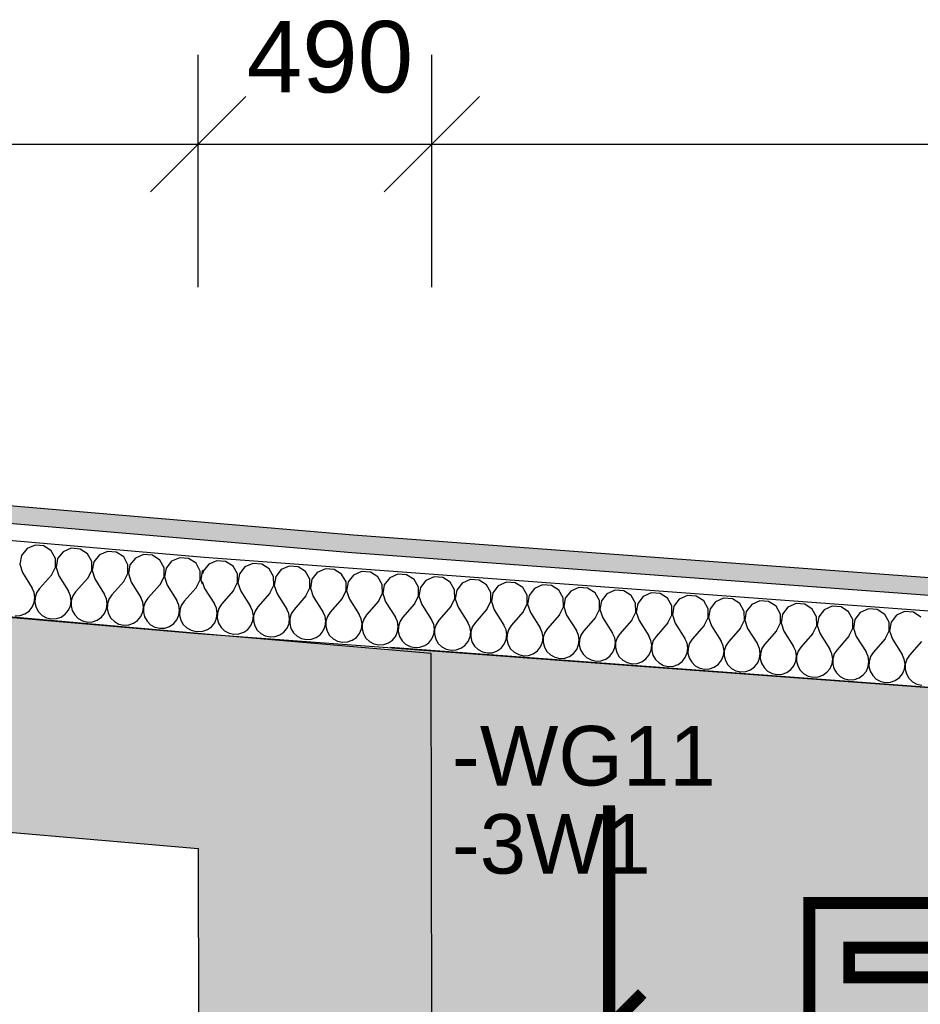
# Model space of a CAD drawing. Extents: x -12025 to 39812, y -28775 to 12.
# Tile 53 of 90: x 25592 to 27483, y -3713 to -1646. Entities that reach past the tile are written whole.
import ezdxf

# ---------------------------------------------------------------- set-up
doc = ezdxf.new("R2010")
doc.units = 0
doc.header["$MEASUREMENT"] = 0
for name, color, linetype in [('0 (Pozadí)', 254, 'Continuous'), ('OÚ Dukovany půdorys kóty 1NP', 7, 'Continuous'), ('OÚ Dukovany půdorys podklad 1NP', 7, 'Continuous'), ('OÚ Dukovany rozváděče', 6, 'Continuous'), ('Zakladni', 7, 'Continuous')]:
    doc.layers.add(name, color=color, linetype=linetype)
doc.styles.add('Arial', font='txt')
doc.styles.add('Arial_B', font='txt')
pattern_1 = [(0, (0, 0), (0, 86.60254), [0, -50]), (0, (25, 43.3), (0, 86.60254), [0, -50])]

# ---------------------------------------------------------------- blocks, each defined once
blk = doc.blocks.new('Rozvadeč (3)')
at = {"color": 0, "linetype": 'Continuous', "const_width": 25}
for points in [[(0, 0), (-750, 0), (-750, 250), (0, 250)], [(-97.2, 93.8), (-666.7, 93.8), (-666.7, 156.3), (-97.2, 156.3)]]:
    blk.add_lwpolyline(points, close=True, dxfattribs=at)
at = {"color": 0, "linetype": 'Continuous'}
blk.add_solid([(-97.2, 93.8), (-666.7, 93.8), (-97.2, 156.3), (-666.7, 156.3)], dxfattribs=at)
at = {"layer": '0 (Pozadí)', "linetype": 'Continuous'}
blk.add_solid([(0, 0), (-750, 0), (0, 250), (-750, 250)], dxfattribs=at)
at = {"color": 0, "linetype": 'Continuous', "style": 'Arial'}
blk.add_text('+R3', height=200, dxfattribs=at).set_placement((-671.3, -261.5))
blk = doc.blocks.new('(109)')
at = {"color": 7, "linetype": 'Continuous', "const_width": 25}
for points in [[(0, 0), (0, 460)], [(-60, -60), (65, 65)]]:
    blk.add_lwpolyline(points, dxfattribs=at)
at = {"layer": '0 (Pozadí)', "linetype": 'Continuous'}
blk.add_solid([(-330, 670), (222.4, 670), (-330, 466.5), (222.4, 466.5)], dxfattribs=at)
at = {"color": 7, "linetype": 'Continuous', "style": 'Arial_B'}
blk.add_text('-WG11', height=125, dxfattribs=at).set_placement((-330, 506.5))
blk = doc.blocks.new('(110)')
at = {"color": 7, "linetype": 'Continuous', "const_width": 25}
for points in [[(55, -460), (55, 0)], [(0, -520), (125, -395)]]:
    blk.add_lwpolyline(points, dxfattribs=at)
at = {"layer": '0 (Pozadí)', "linetype": 'Continuous'}
blk.add_solid([(-274.1, 19.8), (143.8, 19.8), (-274.1, -183.7), (143.8, -183.7)], dxfattribs=at)
at = {"color": 7, "linetype": 'Continuous', "style": 'Arial_B'}
blk.add_text('-3W1', height=125, dxfattribs=at).set_placement((-274.1, -143.7))

msp = doc.modelspace()

# ---------------------------------------------------------------- hatches: boundary and pattern name
at = {"layer": 'OÚ Dukovany půdorys podklad 1NP', "linetype": 'Continuous'}
h = msp.add_hatch(dxfattribs=at)
h.set_pattern_fill('OMÍTKA_01', color=21, style=0, pattern_type=2)
h.set_pattern_definition(pattern_1)
edge = h.paths.add_edge_path()
edge.add_spline(control_points=[(21137.1, -2322.4), (21137.1, -2322.4), (26289.7, -2764.7), (26289.7, -2764.7)], knot_values=[0, 0, 0, 0, 1, 1, 1, 1], degree=3, periodic=0)
edge.add_spline(control_points=[(26289.7, -2764.7), (26289.7, -2764.7), (26292.6, -2728.3), (26292.6, -2728.3)], knot_values=[0, 0, 0, 0, 1, 1, 1, 1], degree=3, periodic=0)
edge.add_spline(control_points=[(26292.6, -2728.3), (26292.6, -2728.3), (21137, -2285.7), (21137, -2285.7)], knot_values=[0, 0, 0, 0, 1, 1, 1, 1], degree=3, periodic=0)
edge.add_spline(control_points=[(21137, -2285.7), (21137, -2285.7), (21137.1, -2322.4), (21137.1, -2322.4)], knot_values=[0, 0, 0, 0, 1, 1, 1, 1], degree=3, periodic=0)
edge.add_spline(control_points=[(21137.1, -2322.4), (21137.1, -2322.4), (21137.1, -2322.4), (21137.1, -2322.4)], knot_values=[0, 0, 0, 0, 1, 1, 1, 1], degree=3, periodic=0)
h = msp.add_hatch(dxfattribs=at)
h.set_pattern_fill('OMÍTKA_01', color=21, style=0, pattern_type=2)
h.set_pattern_definition(pattern_1)
edge = h.paths.add_edge_path()
edge.add_spline(control_points=[(26292.6, -2728.3), (26292.6, -2728.3), (26289.7, -2764.7), (26289.7, -2764.7)], knot_values=[0, 0, 0, 0, 1, 1, 1, 1], degree=3, periodic=0)
edge.add_spline(control_points=[(26289.7, -2764.7), (26289.7, -2764.7), (32190.2, -3201.5), (32190.2, -3201.5)], knot_values=[0, 0, 0, 0, 1, 1, 1, 1], degree=3, periodic=0)
edge.add_spline(control_points=[(32190.2, -3201.5), (32190.2, -3201.5), (32190.2, -3164.8), (32190.2, -3164.8)], knot_values=[0, 0, 0, 0, 1, 1, 1, 1], degree=3, periodic=0)
edge.add_spline(control_points=[(32190.2, -3164.8), (32190.2, -3164.8), (26292.6, -2728.3), (26292.6, -2728.3)], knot_values=[0, 0, 0, 0, 1, 1, 1, 1], degree=3, periodic=0)
edge.add_spline(control_points=[(26292.6, -2728.3), (26292.6, -2728.3), (26292.6, -2728.3), (26292.6, -2728.3)], knot_values=[0, 0, 0, 0, 1, 1, 1, 1], degree=3, periodic=0)

# ---------------------------------------------------------------- linework, layer by layer
at = {"layer": 'OÚ Dukovany půdorys kóty 1NP', "color": 1, "linetype": 'Continuous'}
for p, q in [((25966.8, -2207.6), (25966.8, -1720.1)), ((25966.8, -2207.6), (25966.8, -1720.1)), ((26457.6, -2207.6), (26457.6, -1720.1)), ((26457.6, -2207.6), (26457.6, -1720.1)), ((26066.8, -1807.6), (25866.8, -2007.6)), ((26066.8, -1807.6), (25866.8, -2007.6)), ((26557.6, -1807.6), (26357.6, -2007.6)), ((26557.6, -1807.6), (26357.6, -2007.6)), ((24566.6, -1907.6), (25966.8, -1907.6)), ((25966.8, -1907.6), (26457.6, -1907.6)), ((26457.6, -1907.6), (31497.2, -1907.6))]:
    msp.add_line(p, q, dxfattribs=at)
at = {"layer": 'OÚ Dukovany půdorys podklad 1NP', "color": 1, "linetype": 'Continuous'}
for p, q in [((26292.6, -2728.3), (21137, -2285.7)), ((21137.1, -2322.4), (26289.7, -2764.7)), ((25979.6, -2774.8), (21170.9, -2357.9)), ((21330.9, -2532.3), (25966.8, -2934.3)), ((32190.2, -3164.8), (26292.6, -2728.3)), ((26289.7, -2764.7), (32190.2, -3201.5)), ((32190.2, -3234.6), (25979.6, -2774.8)), ((25966.8, -2934.3), (31997.5, -3380.7))]:
    msp.add_line(p, q, dxfattribs=at)
at = {"layer": 'OÚ Dukovany půdorys podklad 1NP', "color": 7, "linetype": 'Continuous'}
for p, q in [((25966, -2934.2), (21330.4, -2532.3)), ((26456, -2976.7), (25966, -2934.2)), ((31997.5, -3380.7), (26370.7, -2963.7)), ((26458, -3993.7), (26456, -2976.7)), ((21781.3, -3023.1), (25966.8, -3386)), ((25966.8, -3386), (25968, -3994.6))]:
    msp.add_line(p, q, dxfattribs=at)
at = {"layer": 'OÚ Dukovany půdorys podklad 1NP', "color": 21, "linetype": 'Continuous'}
for p, q in [((25607.8, -2756.4), (25596.2, -2770.9)), ((25624.8, -2749), (25607.8, -2756.4)), ((25643.3, -2750.6), (25624.8, -2749)), ((25658.8, -2760.8), (25643.3, -2750.6)), ((25667.7, -2777.1), (25658.8, -2760.8)), ((25683.7, -2762.9), (25672.1, -2777.4)), ((25700.7, -2755.6), (25683.7, -2762.9)), ((25719.2, -2757.2), (25700.7, -2755.6)), ((25734.8, -2767.4), (25719.2, -2757.2)), ((25743.7, -2783.7), (25734.8, -2767.4)), ((25776.6, -2762.2), (25759.6, -2769.5)), ((25795.1, -2763.8), (25776.6, -2762.2)), ((25810.7, -2773.9), (25795.1, -2763.8)), ((25852.5, -2768.8), (25835.5, -2776.1)), ((25871, -2770.4), (25852.5, -2768.8)), ((25596.2, -2770.9), (25592.9, -2789.1)), ((25592.9, -2789.1), (25598.5, -2806.8)), ((25667.9, -2795.6), (25667.7, -2777.1)), ((25672.1, -2777.4), (25668.8, -2795.7)), ((25743.8, -2802.2), (25743.7, -2783.7)), ((25748, -2784), (25744.7, -2802.3)), ((25759.6, -2769.5), (25748, -2784)), ((25819.6, -2790.2), (25810.7, -2773.9)), ((25835.5, -2776.1), (25823.9, -2790.6)), ((25886.6, -2780.5), (25871, -2770.4)), ((25895.5, -2796.8), (25886.6, -2780.5)), ((25911.4, -2782.7), (25899.8, -2797.2)), ((25928.4, -2775.4), (25911.4, -2782.7)), ((25946.9, -2777), (25928.4, -2775.4)), ((25962.5, -2787.1), (25946.9, -2777)), ((25971.4, -2803.4), (25962.5, -2787.1)), ((25989.1, -2789.3), (25977.7, -2803.9)), ((26006.1, -2781.8), (25989.1, -2789.3)), ((26024.6, -2783.1), (26006.1, -2781.8)), ((26040.3, -2793.1), (26024.6, -2783.1)), ((26082.1, -2787.4), (26065.1, -2794.9)), ((26100.6, -2788.7), (26082.1, -2787.4)), ((26116.2, -2798.7), (26100.6, -2788.7)), ((25598.5, -2806.8), (25618.7, -2839.1)), ((25659.3, -2812.1), (25667.9, -2795.6)), ((25668.8, -2795.7), (25674.4, -2813.4)), ((25735.2, -2818.6), (25743.8, -2802.2)), ((25744.7, -2802.3), (25750.4, -2820)), ((25811.1, -2825.2), (25819.7, -2808.8)), ((25819.7, -2808.8), (25819.6, -2790.2)), ((25823.9, -2790.6), (25820.6, -2808.9)), ((25820.6, -2808.9), (25826.3, -2826.5)), ((25895.6, -2815.4), (25895.5, -2796.8)), ((25899.8, -2797.2), (25896.5, -2815.4)), ((25971.5, -2822), (25971.4, -2803.4)), ((25975.7, -2803.8), (25972.4, -2822)), ((25977.5, -2801.6), (25975.7, -2803.8)), ((25977.7, -2803.9), (25976.9, -2808.8)), ((26049.4, -2809.2), (26040.3, -2793.1)), ((26049.7, -2827.8), (26049.4, -2809.2)), ((26053.7, -2809.6), (26050.6, -2827.9)), ((26065.1, -2794.9), (26053.7, -2809.6)), ((26125.3, -2814.9), (26116.2, -2798.7)), ((26141.1, -2800.5), (26129.7, -2815.2)), ((26158, -2793), (26141.1, -2800.5)), ((26176.6, -2794.4), (26158, -2793)), ((26192.2, -2804.3), (26176.6, -2794.4)), ((26201.3, -2820.5), (26192.2, -2804.3)), ((26217.1, -2806.2), (26205.7, -2820.8)), ((26234, -2798.6), (26217.1, -2806.2)), ((26252.5, -2800), (26234, -2798.6)), ((26268.2, -2809.9), (26252.5, -2800)), ((26277.3, -2826.1), (26268.2, -2809.9)), ((26310, -2804.3), (26293.1, -2811.8)), ((26328.5, -2805.6), (26310, -2804.3)), ((26344.2, -2815.6), (26328.5, -2805.6)), ((26386, -2809.9), (26369, -2817.4)), ((26404.5, -2811.2), (26386, -2809.9)), ((25659.3, -2812.1), (25633.9, -2840.4)), ((25674.4, -2813.4), (25694.6, -2845.7)), ((25735.2, -2818.6), (25709.8, -2847)), ((25750.4, -2820), (25770.5, -2852.3)), ((25811.1, -2825.2), (25785.7, -2853.6)), ((25826.3, -2826.5), (25846.4, -2858.9)), ((25887, -2831.8), (25895.6, -2815.4)), ((25896.5, -2815.4), (25902.2, -2833.1)), ((25962.9, -2838.4), (25971.5, -2822)), ((25972.4, -2822), (25975.2, -2830.6)), ((25975.6, -2825.1), (25980.5, -2839.8)), ((26041.3, -2844.3), (26049.7, -2827.8)), ((26050.6, -2827.9), (26056.5, -2845.5)), ((26125.7, -2833.4), (26125.3, -2814.9)), ((26129.7, -2815.2), (26126.6, -2833.5)), ((26201.7, -2839), (26201.3, -2820.5)), ((26205.7, -2820.8), (26202.6, -2839.1)), ((26277.7, -2844.7), (26277.3, -2826.1)), ((26281.7, -2826.4), (26278.6, -2844.7)), ((26293.1, -2811.8), (26281.7, -2826.4)), ((26353.3, -2831.7), (26344.2, -2815.6)), ((26369, -2817.4), (26357.7, -2832.1)), ((26420.2, -2821.2), (26404.5, -2811.2)), ((26429.3, -2837.4), (26420.2, -2821.2)), ((26445, -2823), (26433.6, -2837.7)), ((26462, -2815.5), (26445, -2823)), ((26480.5, -2816.9), (26462, -2815.5)), ((26496.1, -2826.8), (26480.5, -2816.9)), ((26505.3, -2843), (26496.1, -2826.8)), ((26521, -2828.7), (26509.6, -2843.3)), ((26538, -2821.1), (26521, -2828.7)), ((26556.5, -2822.5), (26538, -2821.1)), ((26572.1, -2832.4), (26556.5, -2822.5)), ((26613.9, -2826.7), (26597, -2834.3)), ((26632.5, -2828.1), (26613.9, -2826.7)), ((26648.1, -2838.1), (26632.5, -2828.1)), ((25623, -2848.7), (25618.7, -2839.1)), ((25624.4, -2859.1), (25623, -2848.7)), ((25628, -2849.2), (25624.7, -2859.2)), ((25633.9, -2840.4), (25628, -2849.2)), ((25698.9, -2855.3), (25694.6, -2845.7)), ((25709.8, -2847), (25703.9, -2855.7)), ((25887, -2831.8), (25861.6, -2860.2)), ((25902.2, -2833.1), (25922.3, -2865.4)), ((25962.9, -2838.4), (25937.5, -2866.8)), ((25980.5, -2839.8), (26001.1, -2871.9)), ((26041.3, -2844.3), (26016.3, -2873)), ((26056.5, -2845.5), (26077.1, -2877.5)), ((26117.3, -2850), (26092.3, -2878.7)), ((26117.3, -2850), (26125.7, -2833.4)), ((26126.6, -2833.5), (26132.5, -2851.1)), ((26132.5, -2851.1), (26153, -2883.2)), ((26193.3, -2855.6), (26201.7, -2839)), ((26202.6, -2839.1), (26208.5, -2856.7)), ((26269.3, -2861.2), (26277.7, -2844.7)), ((26278.6, -2844.7), (26284.5, -2862.3)), ((26345.2, -2866.8), (26353.7, -2850.3)), ((26353.7, -2850.3), (26353.3, -2831.7)), ((26357.7, -2832.1), (26354.5, -2850.4)), ((26354.5, -2850.4), (26360.4, -2868)), ((26429.7, -2855.9), (26429.3, -2837.4)), ((26433.6, -2837.7), (26430.5, -2856)), ((26505.6, -2861.5), (26505.3, -2843)), ((26509.6, -2843.3), (26506.5, -2861.6)), ((26581.2, -2848.6), (26572.1, -2832.4)), ((26581.6, -2867.2), (26581.2, -2848.6)), ((26585.6, -2848.9), (26582.5, -2867.2)), ((26597, -2834.3), (26585.6, -2848.9)), ((26657.2, -2854.2), (26648.1, -2838.1)), ((26673, -2839.9), (26661.6, -2854.6)), ((26689.9, -2832.4), (26673, -2839.9)), ((26708.4, -2833.7), (26689.9, -2832.4)), ((26724.1, -2843.7), (26708.4, -2833.7)), ((26733.2, -2859.9), (26724.1, -2843.7)), ((26749, -2845.5), (26737.6, -2860.2)), ((26765.9, -2838), (26749, -2845.5)), ((26784.4, -2839.4), (26765.9, -2838)), ((26800.1, -2849.3), (26784.4, -2839.4)), ((26809.2, -2865.5), (26800.1, -2849.3)), ((26824.9, -2851.2), (26813.5, -2865.8)), ((26841.9, -2843.6), (26824.9, -2851.2)), ((26860.4, -2845), (26841.9, -2843.6)), ((26876.1, -2854.9), (26860.4, -2845)), ((26917.9, -2849.2), (26900.9, -2856.8)), ((26936.4, -2850.6), (26917.9, -2849.2)), ((26952, -2860.6), (26936.4, -2850.6)), ((25618.8, -2879.2), (25623, -2869.5)), ((25623, -2869.5), (25624.4, -2859.1)), ((25624.7, -2859.2), (25624.3, -2869.7)), ((25624.3, -2869.7), (25626.8, -2879.9)), ((25700.3, -2865.7), (25698.9, -2855.3)), ((25698.9, -2876.1), (25700.3, -2865.7)), ((25700.6, -2865.7), (25700.2, -2876.2)), ((25703.9, -2855.7), (25700.6, -2865.7)), ((25774.8, -2861.9), (25770.5, -2852.3)), ((25776.2, -2872.3), (25774.8, -2861.9)), ((25779.8, -2862.3), (25776.6, -2872.3)), ((25785.7, -2853.6), (25779.8, -2862.3)), ((25850.7, -2868.5), (25846.4, -2858.9)), ((25852.2, -2878.9), (25850.7, -2868.5)), ((25855.7, -2868.9), (25852.5, -2878.9)), ((25861.6, -2860.2), (25855.7, -2868.9)), ((25926.6, -2875.1), (25922.3, -2865.4)), ((25937.5, -2866.8), (25931.6, -2875.5)), ((26005.5, -2881.5), (26001.1, -2871.9)), ((26193.3, -2855.6), (26168.2, -2884.3)), ((26208.5, -2856.7), (26229, -2888.8)), ((26269.3, -2861.2), (26244.2, -2889.9)), ((26284.5, -2862.3), (26305, -2894.4)), ((26345.2, -2866.8), (26320.2, -2895.5)), ((26360.4, -2868), (26381, -2900)), ((26421.2, -2872.5), (26429.7, -2855.9)), ((26430.5, -2856), (26436.4, -2873.6)), ((26497.2, -2878.1), (26505.6, -2861.5)), ((26506.5, -2861.6), (26512.4, -2879.2)), ((26573.2, -2883.7), (26581.6, -2867.2)), ((26582.5, -2867.2), (26588.4, -2884.8)), ((26657.6, -2872.8), (26657.2, -2854.2)), ((26661.6, -2854.6), (26658.5, -2872.9)), ((26733.6, -2878.4), (26733.2, -2859.9)), ((26737.6, -2860.2), (26734.5, -2878.5)), ((26809.6, -2884), (26809.2, -2865.5)), ((26813.5, -2865.8), (26810.4, -2884.1)), ((26885.2, -2871.1), (26876.1, -2854.9)), ((26885.5, -2889.7), (26885.2, -2871.1)), ((26889.5, -2871.4), (26886.4, -2889.7)), ((26900.9, -2856.8), (26889.5, -2871.4)), ((26961.1, -2876.7), (26952, -2860.6)), ((26976.9, -2862.4), (26965.5, -2877.1)), ((26993.9, -2854.9), (26976.9, -2862.4)), ((27012.4, -2856.2), (26993.9, -2854.9)), ((27028, -2866.2), (27012.4, -2856.2)), ((27037.1, -2882.4), (27028, -2866.2)), ((27052.9, -2868), (27041.5, -2882.7)), ((27069.8, -2860.5), (27052.9, -2868)), ((27088.3, -2861.9), (27069.8, -2860.5)), ((27104, -2871.8), (27088.3, -2861.9)), ((27113.1, -2888), (27104, -2871.8)), ((27145.8, -2866.1), (27128.9, -2873.7)), ((27164.3, -2867.5), (27145.8, -2866.1)), ((27180, -2877.4), (27164.3, -2867.5)), ((27221.8, -2871.7), (27204.8, -2879.3)), ((27240.3, -2873.1), (27221.8, -2871.7)), ((25603.5, -2893.3), (25612.1, -2887.3)), ((25612.1, -2887.3), (25618.8, -2879.2)), ((25626.8, -2879.9), (25632, -2889)), ((25632, -2889), (25639.5, -2896.4)), ((25688, -2893.9), (25694.7, -2885.8)), ((25694.7, -2885.8), (25698.9, -2876.1)), ((25700.2, -2876.2), (25702.7, -2886.5)), ((25702.7, -2886.5), (25707.9, -2895.6)), ((25763.9, -2900.5), (25770.6, -2892.3)), ((25770.6, -2892.3), (25774.8, -2882.7)), ((25774.8, -2882.7), (25776.2, -2872.3)), ((25776.6, -2872.3), (25776.2, -2882.8)), ((25776.2, -2882.8), (25778.6, -2893)), ((25846.5, -2898.9), (25850.7, -2889.3)), ((25850.7, -2889.3), (25852.2, -2878.9)), ((25852.5, -2878.9), (25852.1, -2889.4)), ((25852.1, -2889.4), (25854.5, -2899.6)), ((25928.1, -2885.5), (25926.6, -2875.1)), ((25926.6, -2895.9), (25928.1, -2885.5)), ((25928.4, -2885.5), (25928, -2896)), ((25931.6, -2875.5), (25928.4, -2885.5)), ((26007.1, -2891.8), (26005.5, -2881.5)), ((26005.8, -2902.3), (26007.1, -2891.8)), ((26007.4, -2891.9), (26007.1, -2902.4)), ((26010.5, -2881.8), (26007.4, -2891.9)), ((26016.3, -2873), (26010.5, -2881.8)), ((26081.4, -2887.1), (26077.1, -2877.5)), ((26083.1, -2897.5), (26081.4, -2887.1)), ((26086.5, -2887.5), (26083.4, -2897.5)), ((26092.3, -2878.7), (26086.5, -2887.5)), ((26157.4, -2892.7), (26153, -2883.2)), ((26159, -2903.1), (26157.4, -2892.7)), ((26168.2, -2884.3), (26162.5, -2893.1)), ((26233.4, -2898.3), (26229, -2888.8)), ((26244.2, -2889.9), (26238.5, -2898.7)), ((26421.2, -2872.5), (26396.2, -2901.2)), ((26436.4, -2873.6), (26457, -2905.7)), ((26497.2, -2878.1), (26472.2, -2906.8)), ((26512.4, -2879.2), (26533, -2911.3)), ((26573.2, -2883.7), (26548.1, -2912.4)), ((26588.4, -2884.8), (26608.9, -2916.9)), ((26649.2, -2889.3), (26624.1, -2918)), ((26649.2, -2889.3), (26657.6, -2872.8)), ((26658.5, -2872.9), (26664.4, -2890.5)), ((26664.4, -2890.5), (26684.9, -2922.5)), ((26725.2, -2895), (26733.6, -2878.4)), ((26734.5, -2878.5), (26740.4, -2896.1)), ((26801.1, -2900.6), (26809.6, -2884)), ((26810.4, -2884.1), (26816.3, -2901.7)), ((26877.1, -2906.2), (26885.5, -2889.7)), ((26886.4, -2889.7), (26892.3, -2907.3)), ((26961.5, -2895.3), (26961.1, -2876.7)), ((26965.5, -2877.1), (26962.4, -2895.4)), ((27037.5, -2900.9), (27037.1, -2882.4)), ((27041.5, -2882.7), (27038.4, -2901)), ((27113.5, -2906.5), (27113.1, -2888)), ((27117.5, -2888.3), (27114.4, -2906.6)), ((27128.9, -2873.7), (27117.5, -2888.3)), ((27189.1, -2893.6), (27180, -2877.4)), ((27204.8, -2879.3), (27193.5, -2893.9)), ((27256, -2883.1), (27240.3, -2873.1)), ((27265.1, -2899.2), (27256, -2883.1)), ((27280.8, -2884.9), (27269.4, -2899.6)), ((27297.8, -2877.4), (27280.8, -2884.9)), ((27316.3, -2878.7), (27297.8, -2877.4)), ((27332, -2888.7), (27316.3, -2878.7)), ((27341.1, -2904.9), (27332, -2888.7)), ((27356.8, -2890.5), (27345.4, -2905.2)), ((27373.8, -2883), (27356.8, -2890.5)), ((27392.3, -2884.4), (27373.8, -2883)), ((27407.9, -2894.3), (27392.3, -2884.4)), ((27449.8, -2888.6), (27432.8, -2896.2)), ((27468.3, -2890), (27449.8, -2888.6)), ((27483.9, -2899.9), (27468.3, -2890)), ((25583.1, -2897.2), (25593.5, -2896.7)), ((25593.5, -2896.7), (25603.5, -2893.3)), ((25639.5, -2896.4), (25648.7, -2901.5)), ((25648.7, -2901.5), (25659, -2903.8)), ((25659, -2903.8), (25669.5, -2903.3)), ((25669.5, -2903.3), (25679.4, -2899.9)), ((25679.4, -2899.9), (25688, -2893.9)), ((25707.9, -2895.6), (25715.4, -2903)), ((25715.4, -2903), (25724.6, -2908)), ((25724.6, -2908), (25734.9, -2910.4)), ((25734.9, -2910.4), (25745.4, -2909.8)), ((25745.4, -2909.8), (25755.3, -2906.4)), ((25755.3, -2906.4), (25763.9, -2900.5)), ((25778.6, -2893), (25783.8, -2902.2)), ((25783.8, -2902.2), (25791.3, -2909.6)), ((25791.3, -2909.6), (25800.5, -2914.6)), ((25821.3, -2916.4), (25831.2, -2913)), ((25831.2, -2913), (25839.9, -2907)), ((25839.9, -2907), (25846.5, -2898.9)), ((25854.5, -2899.6), (25859.7, -2908.8)), ((25859.7, -2908.8), (25867.2, -2916.1)), ((25915.8, -2913.6), (25922.4, -2905.5)), ((25922.4, -2905.5), (25926.6, -2895.9)), ((25928, -2896), (25930.5, -2906.2)), ((25930.5, -2906.2), (25935.6, -2915.3)), ((25995.1, -2920.2), (26001.7, -2912)), ((26001.7, -2912), (26005.8, -2902.3)), ((26007.1, -2902.4), (26009.7, -2912.6)), ((26009.7, -2912.6), (26015, -2921.6)), ((26077.7, -2917.6), (26081.8, -2907.9)), ((26081.8, -2907.9), (26083.1, -2897.5)), ((26083.4, -2897.5), (26083.1, -2908)), ((26083.1, -2908), (26085.7, -2918.2)), ((26153.7, -2923.2), (26157.8, -2913.5)), ((26157.8, -2913.5), (26159, -2903.1)), ((26159.4, -2903.1), (26159.1, -2913.6)), ((26162.5, -2893.1), (26159.4, -2903.1)), ((26235, -2908.7), (26233.4, -2898.3)), ((26233.7, -2919.2), (26235, -2908.7)), ((26235.3, -2908.7), (26235.1, -2919.2)), ((26238.5, -2898.7), (26235.3, -2908.7)), ((26309.4, -2904), (26305, -2894.4)), ((26311, -2914.3), (26309.4, -2904)), ((26314.4, -2904.3), (26311.3, -2914.4)), ((26320.2, -2895.5), (26314.4, -2904.3)), ((26385.4, -2909.6), (26381, -2900)), ((26387, -2920), (26385.4, -2909.6)), ((26390.4, -2910), (26387.3, -2920)), ((26396.2, -2901.2), (26390.4, -2910)), ((26461.4, -2915.2), (26457, -2905.7)), ((26472.2, -2906.8), (26466.4, -2915.6)), ((26537.3, -2920.8), (26533, -2911.3)), ((26548.1, -2912.4), (26542.4, -2921.2)), ((26725.2, -2895), (26700.1, -2923.7)), ((26740.4, -2896.1), (26760.9, -2928.2)), ((26801.1, -2900.6), (26776.1, -2929.3)), ((26816.3, -2901.7), (26836.9, -2933.8)), ((26877.1, -2906.2), (26852.1, -2934.9)), ((26892.3, -2907.3), (26912.9, -2939.4)), ((26953.1, -2911.8), (26928.1, -2940.5)), ((26953.1, -2911.8), (26961.5, -2895.3)), ((26962.4, -2895.4), (26968.3, -2912.9)), ((26968.3, -2912.9), (26988.8, -2945)), ((27029.1, -2917.4), (27037.5, -2900.9)), ((27038.4, -2901), (27044.3, -2918.6)), ((27105.1, -2923.1), (27113.5, -2906.5)), ((27114.4, -2906.6), (27120.3, -2924.2)), ((27181.1, -2928.7), (27189.5, -2912.2)), ((27189.5, -2912.2), (27189.1, -2893.6)), ((27193.5, -2893.9), (27190.3, -2912.2)), ((27190.3, -2912.2), (27196.2, -2929.8)), ((27265.5, -2917.8), (27265.1, -2899.2)), ((27269.4, -2899.6), (27266.3, -2917.9)), ((27341.4, -2923.4), (27341.1, -2904.9)), ((27345.4, -2905.2), (27342.3, -2923.5)), ((27417, -2910.5), (27407.9, -2894.3)), ((27417.4, -2929), (27417, -2910.5)), ((27421.4, -2910.8), (27418.3, -2929.1)), ((27432.8, -2896.2), (27421.4, -2910.8)), ((25800.5, -2914.6), (25810.8, -2917)), ((25810.8, -2917), (25821.3, -2916.4)), ((25867.2, -2916.1), (25876.4, -2921.2)), ((25876.4, -2921.2), (25886.7, -2923.5)), ((25886.7, -2923.5), (25897.2, -2923)), ((25897.2, -2923), (25907.1, -2919.6)), ((25907.1, -2919.6), (25915.8, -2913.6)), ((25935.6, -2915.3), (25943.1, -2922.7)), ((25943.1, -2922.7), (25952.3, -2927.8)), ((25952.3, -2927.8), (25962.6, -2930.1)), ((25962.6, -2930.1), (25967.2, -2929.9)), ((25967.1, -2930.4), (25976.7, -2929.8)), ((25976.7, -2929.8), (25986.6, -2926.3)), ((25986.6, -2926.3), (25995.1, -2920.2)), ((26015, -2921.6), (26022.6, -2928.9)), ((26022.6, -2928.9), (26031.9, -2933.9)), ((26031.9, -2933.9), (26042.2, -2936.1)), ((26052.7, -2935.4), (26062.6, -2931.9)), ((26062.6, -2931.9), (26071.1, -2925.8)), ((26071.1, -2925.8), (26077.7, -2917.6)), ((26085.7, -2918.2), (26091, -2927.3)), ((26091, -2927.3), (26098.6, -2934.5)), ((26138.5, -2937.5), (26147.1, -2931.4)), ((26147.1, -2931.4), (26153.7, -2923.2)), ((26159.1, -2913.6), (26161.7, -2923.8)), ((26161.7, -2923.8), (26167, -2932.9)), ((26167, -2932.9), (26174.6, -2940.2)), ((26223.1, -2937), (26229.7, -2928.8)), ((26229.7, -2928.8), (26233.7, -2919.2)), ((26235.1, -2919.2), (26237.7, -2929.4)), ((26237.7, -2929.4), (26243, -2938.5)), ((26305.6, -2934.5), (26309.7, -2924.8)), ((26309.7, -2924.8), (26311, -2914.3)), ((26311.3, -2914.4), (26311.1, -2924.9)), ((26311.1, -2924.9), (26313.7, -2935.1)), ((26381.6, -2940.1), (26385.7, -2930.4)), ((26385.7, -2930.4), (26387, -2920)), ((26387.3, -2920), (26387, -2930.5)), ((26387, -2930.5), (26389.7, -2940.7)), ((26463, -2925.6), (26461.4, -2915.2)), ((26461.7, -2936), (26463, -2925.6)), ((26463.3, -2925.6), (26463, -2936.1)), ((26466.4, -2915.6), (26463.3, -2925.6)), ((26539, -2931.2), (26537.3, -2920.8)), ((26537.7, -2941.6), (26539, -2931.2)), ((26539.3, -2931.2), (26539, -2941.7)), ((26542.4, -2921.2), (26539.3, -2931.2)), ((26613.3, -2926.5), (26608.9, -2916.9)), ((26614.9, -2936.8), (26613.3, -2926.5)), ((26618.4, -2926.8), (26615.3, -2936.9)), ((26624.1, -2918), (26618.4, -2926.8)), ((26689.3, -2932.1), (26684.9, -2922.5)), ((26690.9, -2942.5), (26689.3, -2932.1)), ((26694.4, -2932.5), (26691.2, -2942.5)), ((26700.1, -2923.7), (26694.4, -2932.5)), ((26765.3, -2937.7), (26760.9, -2928.2)), ((26776.1, -2929.3), (26770.3, -2938.1)), ((26841.3, -2943.3), (26836.9, -2933.8)), ((27029.1, -2917.4), (27004, -2946.2)), ((27044.3, -2918.6), (27064.8, -2950.7)), ((27105.1, -2923.1), (27080, -2951.8)), ((27120.3, -2924.2), (27140.8, -2956.3)), ((27181.1, -2928.7), (27156, -2957.4)), ((27196.2, -2929.8), (27216.8, -2961.9)), ((27257, -2934.3), (27265.5, -2917.8)), ((27266.3, -2917.9), (27272.2, -2935.4)), ((27333, -2939.9), (27341.4, -2923.4)), ((27342.3, -2923.5), (27348.2, -2941.1)), ((27409, -2945.6), (27417.4, -2929)), ((27418.3, -2929.1), (27424.2, -2946.7)), ((26042.2, -2936.1), (26052.7, -2935.4)), ((26098.6, -2934.5), (26107.9, -2939.5)), ((26107.9, -2939.5), (26118.1, -2941.7)), ((26118.1, -2941.7), (26128.6, -2941)), ((26128.6, -2941), (26138.5, -2937.5)), ((26174.6, -2940.2), (26183.9, -2945.1)), ((26183.9, -2945.1), (26194.1, -2947.3)), ((26194.1, -2947.3), (26204.6, -2946.6)), ((26204.6, -2946.6), (26214.5, -2943.1)), ((26214.5, -2943.1), (26223.1, -2937)), ((26243, -2938.5), (26250.6, -2945.8)), ((26250.6, -2945.8), (26259.8, -2950.7)), ((26259.8, -2950.7), (26270.1, -2952.9)), ((26270.1, -2952.9), (26280.6, -2952.3)), ((26280.6, -2952.3), (26290.5, -2948.7)), ((26290.5, -2948.7), (26299.1, -2942.7)), ((26299.1, -2942.7), (26305.6, -2934.5)), ((26313.7, -2935.1), (26319, -2944.1)), ((26319, -2944.1), (26326.5, -2951.4)), ((26326.5, -2951.4), (26335.8, -2956.4)), ((26356.6, -2957.9), (26366.5, -2954.4)), ((26366.5, -2954.4), (26375.1, -2948.3)), ((26375.1, -2948.3), (26381.6, -2940.1)), ((26389.7, -2940.7), (26394.9, -2949.8)), ((26394.9, -2949.8), (26402.5, -2957)), ((26442.5, -2960), (26451, -2953.9)), ((26451, -2953.9), (26457.6, -2945.7)), ((26457.6, -2945.7), (26461.7, -2936)), ((26463, -2936.1), (26465.6, -2946.3)), ((26465.6, -2946.3), (26470.9, -2955.4)), ((26527, -2959.5), (26533.6, -2951.3)), ((26533.6, -2951.3), (26537.7, -2941.6)), ((26539, -2941.7), (26541.6, -2951.9)), ((26541.6, -2951.9), (26546.9, -2961)), ((26609.6, -2957), (26613.7, -2947.3)), ((26613.7, -2947.3), (26614.9, -2936.8)), ((26615.3, -2936.9), (26615, -2947.4)), ((26615, -2947.4), (26617.6, -2957.6)), ((26685.6, -2962.6), (26689.6, -2952.9)), ((26689.6, -2952.9), (26690.9, -2942.5)), ((26691.2, -2942.5), (26691, -2953)), ((26691, -2953), (26693.6, -2963.2)), ((26766.9, -2948.1), (26765.3, -2937.7)), ((26765.6, -2958.5), (26766.9, -2948.1)), ((26767.2, -2948.1), (26766.9, -2958.6)), ((26770.3, -2938.1), (26767.2, -2948.1)), ((26842.9, -2953.7), (26841.3, -2943.3)), ((26841.6, -2964.1), (26842.9, -2953.7)), ((26843.2, -2953.7), (26842.9, -2964.2)), ((26846.3, -2943.7), (26843.2, -2953.7)), ((26852.1, -2934.9), (26846.3, -2943.7)), ((26917.3, -2949), (26912.9, -2939.4)), ((26918.9, -2959.3), (26917.3, -2949)), ((26922.3, -2949.3), (26919.2, -2959.4)), ((26928.1, -2940.5), (26922.3, -2949.3)), ((26993.2, -2954.6), (26988.8, -2945)), ((26994.9, -2965), (26993.2, -2954.6)), ((27004, -2946.2), (26998.3, -2955)), ((27069.2, -2960.2), (27064.8, -2950.7)), ((27080, -2951.8), (27074.3, -2960.6)), ((27257, -2934.3), (27232, -2963)), ((27272.2, -2935.4), (27292.8, -2967.5)), ((27333, -2939.9), (27308, -2968.7)), ((27348.2, -2941.1), (27368.8, -2973.2)), ((27409, -2945.6), (27384, -2974.3)), ((27424.2, -2946.7), (27444.7, -2978.8)), ((27485, -2951.2), (27459.9, -2979.9)), ((26335.8, -2956.4), (26346.1, -2958.6)), ((26346.1, -2958.6), (26356.6, -2957.9)), ((26402.5, -2957), (26411.8, -2962)), ((26411.8, -2962), (26422.1, -2964.2)), ((26422.1, -2964.2), (26432.6, -2963.5)), ((26432.6, -2963.5), (26442.5, -2960)), ((26470.9, -2955.4), (26478.5, -2962.7)), ((26478.5, -2962.7), (26487.8, -2967.6)), ((26487.8, -2967.6), (26498.1, -2969.8)), ((26498.1, -2969.8), (26508.5, -2969.1)), ((26508.5, -2969.1), (26518.5, -2965.6)), ((26518.5, -2965.6), (26527, -2959.5)), ((26546.9, -2961), (26554.5, -2968.3)), ((26554.5, -2968.3), (26563.8, -2973.2)), ((26563.8, -2973.2), (26574, -2975.4)), ((26574, -2975.4), (26584.5, -2974.8)), ((26584.5, -2974.8), (26594.4, -2971.2)), ((26594.4, -2971.2), (26603, -2965.2)), ((26603, -2965.2), (26609.6, -2957)), ((26617.6, -2957.6), (26622.9, -2966.6)), ((26622.9, -2966.6), (26630.5, -2973.9)), ((26630.5, -2973.9), (26639.7, -2978.9)), ((26670.4, -2976.9), (26679, -2970.8)), ((26679, -2970.8), (26685.6, -2962.6)), ((26693.6, -2963.2), (26698.9, -2972.3)), ((26698.9, -2972.3), (26706.5, -2979.5)), ((26755, -2976.4), (26761.5, -2968.2)), ((26761.5, -2968.2), (26765.6, -2958.5)), ((26766.9, -2958.6), (26769.6, -2968.8)), ((26769.6, -2968.8), (26774.9, -2977.9)), ((26830.9, -2982), (26837.5, -2973.8)), ((26837.5, -2973.8), (26841.6, -2964.1)), ((26842.9, -2964.2), (26845.5, -2974.4)), ((26845.5, -2974.4), (26850.8, -2983.5)), ((26913.5, -2979.5), (26917.6, -2969.8)), ((26917.6, -2969.8), (26918.9, -2959.3)), ((26919.2, -2959.4), (26918.9, -2969.9)), ((26918.9, -2969.9), (26921.5, -2980)), ((26989.5, -2985.1), (26993.6, -2975.4)), ((26993.6, -2975.4), (26994.9, -2965)), ((26995.2, -2965), (26994.9, -2975.5)), ((26994.9, -2975.5), (26997.5, -2985.7)), ((26998.3, -2955), (26995.2, -2965)), ((27070.8, -2970.6), (27069.2, -2960.2)), ((27069.6, -2981), (27070.8, -2970.6)), ((27071.1, -2970.6), (27070.9, -2981.1)), ((27074.3, -2960.6), (27071.1, -2970.6)), ((27145.2, -2965.8), (27140.8, -2956.3)), ((27146.8, -2976.2), (27145.2, -2965.8)), ((27150.3, -2966.2), (27147.1, -2976.2)), ((27156, -2957.4), (27150.3, -2966.2)), ((27221.2, -2971.5), (27216.8, -2961.9)), ((27222.8, -2981.8), (27221.2, -2971.5)), ((27226.2, -2971.8), (27223.1, -2981.9)), ((27232, -2963), (27226.2, -2971.8)), ((27297.2, -2977.1), (27292.8, -2967.5)), ((27308, -2968.7), (27302.2, -2977.4)), ((27373.2, -2982.7), (27368.8, -2973.2)), ((27384, -2974.3), (27378.2, -2983.1)), ((26639.7, -2978.9), (26650, -2981.1)), ((26650, -2981.1), (26660.5, -2980.4)), ((26660.5, -2980.4), (26670.4, -2976.9)), ((26706.5, -2979.5), (26715.7, -2984.5)), ((26715.7, -2984.5), (26726, -2986.7)), ((26726, -2986.7), (26736.5, -2986)), ((26736.5, -2986), (26746.4, -2982.5)), ((26746.4, -2982.5), (26755, -2976.4)), ((26774.9, -2977.9), (26782.4, -2985.2)), ((26782.4, -2985.2), (26791.7, -2990.1)), ((26791.7, -2990.1), (26802, -2992.3)), ((26802, -2992.3), (26812.5, -2991.6)), ((26812.5, -2991.6), (26822.4, -2988.1)), ((26822.4, -2988.1), (26830.9, -2982)), ((26850.8, -2983.5), (26858.4, -2990.8)), ((26858.4, -2990.8), (26867.7, -2995.7)), ((26867.7, -2995.7), (26878, -2997.9)), ((26888.5, -2997.3), (26898.4, -2993.7)), ((26898.4, -2993.7), (26906.9, -2987.7)), ((26906.9, -2987.7), (26913.5, -2979.5)), ((26921.5, -2980), (26926.8, -2989.1)), ((26926.8, -2989.1), (26934.4, -2996.4)), ((26974.3, -2999.4), (26982.9, -2993.3)), ((26982.9, -2993.3), (26989.5, -2985.1)), ((26997.5, -2985.7), (27002.8, -2994.8)), ((27002.8, -2994.8), (27010.4, -3002)), ((27058.9, -2998.9), (27065.5, -2990.7)), ((27065.5, -2990.7), (27069.6, -2981)), ((27070.9, -2981.1), (27073.5, -2991.3)), ((27073.5, -2991.3), (27078.8, -3000.4)), ((27141.5, -2996.3), (27145.5, -2986.6)), ((27145.5, -2986.6), (27146.8, -2976.2)), ((27147.1, -2976.2), (27146.9, -2986.7)), ((27146.9, -2986.7), (27149.5, -2996.9)), ((27217.4, -3002), (27221.5, -2992.3)), ((27221.5, -2992.3), (27222.8, -2981.8)), ((27223.1, -2981.9), (27222.8, -2992.4)), ((27222.8, -2992.4), (27225.5, -3002.5)), ((27298.8, -2987.5), (27297.2, -2977.1)), ((27297.5, -2997.9), (27298.8, -2987.5)), ((27299.1, -2987.5), (27298.8, -2998)), ((27302.2, -2977.4), (27299.1, -2987.5)), ((27374.8, -2993.1), (27373.2, -2982.7)), ((27373.5, -3003.5), (27374.8, -2993.1)), ((27375.1, -2993.1), (27374.8, -3003.6)), ((27378.2, -2983.1), (27375.1, -2993.1)), ((27449.1, -2988.3), (27444.7, -2978.8)), ((27450.8, -2998.7), (27449.1, -2988.3)), ((27454.2, -2988.7), (27451.1, -2998.7)), ((27459.9, -2979.9), (27454.2, -2988.7)), ((26878, -2997.9), (26888.5, -2997.3)), ((26934.4, -2996.4), (26943.7, -3001.4)), ((26943.7, -3001.4), (26954, -3003.6)), ((26954, -3003.6), (26964.4, -3002.9)), ((26964.4, -3002.9), (26974.3, -2999.4)), ((27010.4, -3002), (27019.7, -3007)), ((27019.7, -3007), (27029.9, -3009.2)), ((27029.9, -3009.2), (27040.4, -3008.5)), ((27040.4, -3008.5), (27050.3, -3005)), ((27050.3, -3005), (27058.9, -2998.9)), ((27078.8, -3000.4), (27086.4, -3007.7)), ((27086.4, -3007.7), (27095.6, -3012.6)), ((27095.6, -3012.6), (27105.9, -3014.8)), ((27105.9, -3014.8), (27116.4, -3014.1)), ((27116.4, -3014.1), (27126.3, -3010.6)), ((27126.3, -3010.6), (27134.9, -3004.5)), ((27134.9, -3004.5), (27141.5, -2996.3)), ((27149.5, -2996.9), (27154.8, -3006)), ((27154.8, -3006), (27162.3, -3013.3)), ((27162.3, -3013.3), (27171.6, -3018.2)), ((27192.4, -3019.8), (27202.3, -3016.2)), ((27202.3, -3016.2), (27210.9, -3010.2)), ((27210.9, -3010.2), (27217.4, -3002)), ((27225.5, -3002.5), (27230.8, -3011.6)), ((27230.8, -3011.6), (27238.3, -3018.9)), ((27278.3, -3021.9), (27286.8, -3015.8)), ((27286.8, -3015.8), (27293.4, -3007.6)), ((27293.4, -3007.6), (27297.5, -2997.9)), ((27298.8, -2998), (27301.4, -3008.2)), ((27301.4, -3008.2), (27306.7, -3017.3)), ((27362.8, -3021.4), (27369.4, -3013.2)), ((27369.4, -3013.2), (27373.5, -3003.5)), ((27374.8, -3003.6), (27377.4, -3013.8)), ((27377.4, -3013.8), (27382.7, -3022.9)), ((27445.4, -3018.8), (27449.5, -3009.1)), ((27449.5, -3009.1), (27450.8, -2998.7)), ((27451.1, -2998.7), (27450.8, -3009.2)), ((27450.8, -3009.2), (27453.4, -3019.4)), ((27171.6, -3018.2), (27181.9, -3020.4)), ((27181.9, -3020.4), (27192.4, -3019.8)), ((27238.3, -3018.9), (27247.6, -3023.8)), ((27247.6, -3023.8), (27257.9, -3026.1)), ((27257.9, -3026.1), (27268.4, -3025.4)), ((27268.4, -3025.4), (27278.3, -3021.9)), ((27306.7, -3017.3), (27314.3, -3024.5)), ((27314.3, -3024.5), (27323.6, -3029.5)), ((27323.6, -3029.5), (27333.9, -3031.7)), ((27333.9, -3031.7), (27344.4, -3031)), ((27344.4, -3031), (27354.3, -3027.5)), ((27354.3, -3027.5), (27362.8, -3021.4)), ((27382.7, -3022.9), (27390.3, -3030.2)), ((27390.3, -3030.2), (27399.6, -3035.1)), ((27399.6, -3035.1), (27409.8, -3037.3)), ((27409.8, -3037.3), (27420.3, -3036.6)), ((27420.3, -3036.6), (27430.2, -3033.1)), ((27430.2, -3033.1), (27438.8, -3027)), ((27438.8, -3027), (27445.4, -3018.8)), ((27453.4, -3019.4), (27458.7, -3028.5)), ((27458.7, -3028.5), (27466.3, -3035.8)), ((27466.3, -3035.8), (27475.6, -3040.7)), ((27475.6, -3040.7), (27485.8, -3042.9))]:
    msp.add_line(p, q, dxfattribs=at)
at = {"layer": 'OÚ Dukovany půdorys podklad 1NP', "color": 254, "linetype": 'Continuous'}
for points in [[(25966, -2934.2), (21780.5, -2571.3), (25966.8, -3386), (21781.3, -3023.1)], [(26456, -2976.7), (25966, -2934.2), (25966.8, -3386)], [(31997.5, -3380.7), (26370.7, -2963.7), (31997.7, -3989.8), (26378.8, -3776.6)], [(25966.8, -3386), (26456.9, -3428.5), (26456, -2976.7)], [(26456.9, -3428.5), (25966.8, -3386), (26458, -3993.7), (25968, -3994.6)]]:
    msp.add_solid(points, dxfattribs=at)

# ---------------------------------------------------------------- block references
at = {"layer": 'OÚ Dukovany rozváděče', "linetype": 'Continuous'}
msp.add_blockref('Rozvadeč (3)', (28000, -3750), dxfattribs=at)
at = {"layer": 'Zakladni', "color": 7, "linetype": 'Continuous'}
for name, p in [('(109)', (26830, -3760)), ('(110)', (26774.1, -3294.8))]:
    msp.add_blockref(name, p, dxfattribs=at)

# ---------------------------------------------------------------- texts
at = {"layer": 'OÚ Dukovany půdorys kóty 1NP', "color": 1, "linetype": 'Continuous', "style": 'Arial'}
msp.add_text('490', height=150, dxfattribs=at).set_placement((26068.7, -1799))

doc.saveas('drawing.dxf')
